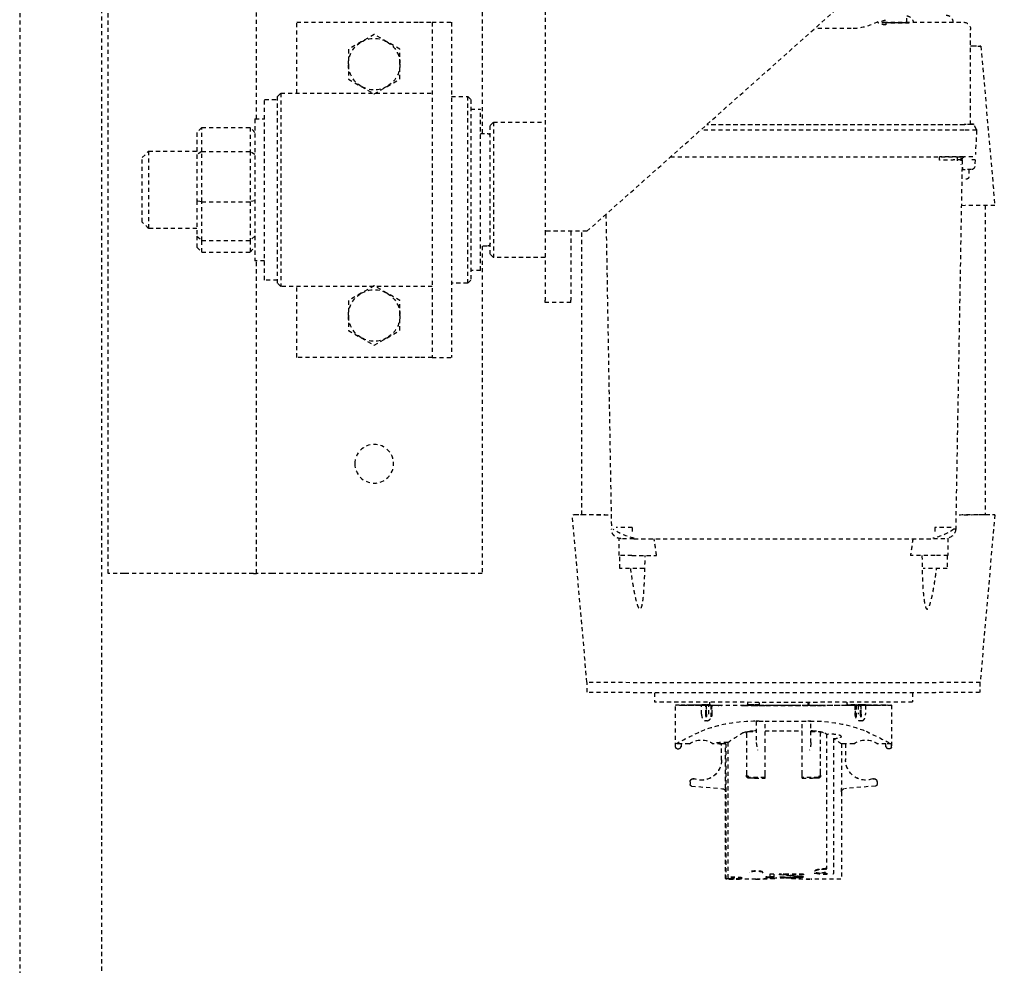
# Model space of a CAD drawing. Header units: centimetres. Extents: x 47725 to 65780, y 1892 to 12037.
# Tile 125 of 156: x 52028 to 52058, y 5715 to 5744. Entities that reach past the tile are written whole.
import ezdxf

# ---------------------------------------------------------------- set-up
doc = ezdxf.new("R2010")
doc.units = ezdxf.units.CM
doc.header["$LTSCALE"] = 0.02
doc.linetypes.add('DASHED2', pattern=[9.525, 6.35, -3.175])
doc.layers.add('CKDRZWI_', color=7, linetype='Continuous')

# ---------------------------------------------------------------- blocks, each defined once
blk = doc.blocks.new('A$7E8814B27261F1')
at = {"color": 7, "linetype": 'DASHED2', "ltscale": 10}
for p, q in [((366.58, 325.5), (636.73, 325.5)), ((636.73, 325.5), (711.34, 325.5)), ((636.73, 300), (367, 300)), ((711.34, 300), (636.73, 300)), ((554, 298), (353, 298)), ((554, 293), (554, 298)), ((554, 253), (554, 293)), ((425, 287.5), (423, 285.5)), ((445, 287.5), (425, 287.5)), ((447, 285.5), (445, 287.5)), ((423, 285.5), (447, 285.5)), ((423, 285.5), (423, 270.5)), ((447, 270.5), (447, 285.5)), ((415.65, 269), (417.25, 270.5)), ((415.65, 269), (415.65, 254)), ((423.11, 269), (415.65, 269)), ((417.25, 270.5), (424.06, 270.5)), ((423.11, 269), (424.06, 270.5)), ((423.11, 269), (423.11, 254)), ((438.69, 269), (423.11, 269)), ((424.06, 270.5), (438.43, 270.5)), ((438.43, 270.5), (449.39, 270.5)), ((438.69, 269), (438.43, 270.5)), ((438.69, 269), (438.69, 254)), ((450.71, 269), (438.69, 269)), ((449.39, 270.5), (452.75, 270.5)), ((449.39, 270.5), (450.71, 269)), ((450.71, 269), (450.71, 254)), ((454.35, 269), (450.71, 269)), ((452.75, 270.5), (454.35, 269)), ((454.35, 269), (454.35, 254)), ((415.65, 254), (423.11, 254)), ((417.25, 252.5), (415.65, 254)), ((423.11, 254), (438.69, 254)), ((424.06, 252.5), (423.11, 254)), ((438.43, 252.5), (438.69, 254)), ((438.69, 254), (450.71, 254)), ((449.39, 252.5), (450.71, 254)), ((450.71, 254), (454.35, 254)), ((454.35, 254), (452.75, 252.5)), ((413, 252), (314, 252)), ((413, 252.5), (457, 252.5)), ((413, 252.5), (413, 249.5)), ((457, 249.5), (457, 252.5)), ((554, 252), (457, 252)), ((554, 253), (554, 252)), ((554, 247), (554, 252)), ((463, 249.5), (407, 249.5)), ((407, 249.5), (407, 245.5)), ((463, 245.5), (463, 249.5)), ((406, 245.5), (405, 244.5)), ((405, 244.5), (465, 244.5)), ((405, 244.5), (405, 197.5)), ((464, 245.5), (406, 245.5)), ((465, 244.5), (464, 245.5)), ((465, 197.5), (465, 244.5)), ((554, 187), (554, 247)), ((405, 239.5), (383, 239.5)), ((383, 239.5), (383, 201.5)), ((487, 239.5), (465, 239.5)), ((487, 201.5), (487, 239.5)), ((389.07, 219.5), (391.38, 223.5)), ((391.38, 223.5), (396, 223.5)), ((396, 223.5), (400.62, 223.5)), ((400.62, 223.5), (402.93, 219.5)), ((467.07, 219.5), (469.38, 223.5)), ((469.38, 223.5), (474, 223.5)), ((474, 223.5), (478.62, 223.5)), ((478.62, 223.5), (480.93, 219.5)), ((386.76, 215.5), (389.07, 219.5)), ((402.93, 219.5), (405.24, 215.5)), ((464.76, 215.5), (467.07, 219.5)), ((480.93, 219.5), (483.24, 215.5)), ((389.07, 211.5), (386.76, 215.5)), ((405.24, 215.5), (402.93, 211.5)), ((467.07, 211.5), (464.76, 215.5)), ((483.24, 215.5), (480.93, 211.5)), ((391.38, 207.5), (389.07, 211.5)), ((402.93, 211.5), (400.62, 207.5)), ((469.38, 207.5), (467.07, 211.5)), ((480.93, 211.5), (478.62, 207.5)), ((396, 207.5), (391.38, 207.5)), ((400.62, 207.5), (396, 207.5)), ((474, 207.5), (469.38, 207.5)), ((478.62, 207.5), (474, 207.5)), ((383, 201.5), (383, 197.5)), ((487, 197.5), (487, 201.5)), ((383, 197.5), (397.36, 197.5)), ((383, 197.5), (383, 191.5)), ((397.36, 197.5), (472.64, 197.5)), ((472.64, 197.5), (487, 197.5)), ((487, 197.5), (487, 191.5)), ((383, 191.5), (397.36, 191.5)), ((397.36, 191.5), (472.64, 191.5)), ((406, 191.5), (406, 186.5)), ((464, 186.5), (464, 191.5)), ((472.64, 191.5), (487, 191.5)), ((464, 186.5), (406, 186.5)), ((406, 186.5), (407, 185.5)), ((463, 185.5), (464, 186.5)), ((554, 182), (554, 187)), ((407, 185.5), (463, 185.5)), ((410, 185.5), (410, 182.5)), ((460, 182.5), (460, 185.5)), ((314, 182), (417.5, 182)), ((460, 182.5), (410, 182.5)), ((417.5, 182.5), (417.5, 180.5)), ((452.5, 180.5), (452.5, 182.5)), ((452.5, 182), (554, 182)), ((415, 179.5), (414, 178.5)), ((414, 178.5), (456, 178.5)), ((414, 178.5), (414, 162.5)), ((455, 179.5), (415, 179.5)), ((456, 178.5), (455, 179.5)), ((456, 162.5), (456, 178.5)), ((231.83, 162.5), (447.83, 162.5)), ((447.83, 162.5), (469.28, 162.5)), ((470, 162.5), (469.28, 162.5)), ((470, 154.5), (470, 162.5)), ((447.86, 154.5), (469.28, 154.5)), ((470, 154.5), (469.28, 154.5)), ((587.81, 149.5), (535.81, 154.05)), ((535.81, 151.05), (447.86, 151.05)), ((447.87, 149.5), (366.87, 58.5)), ((590.91, 149.4), (587.82, 149.4)), ((442.63, 143.61), (540.3, 141.91)), ((548.45, 139.52), (543.12, 139.52)), ((552.45, 139.27), (548.46, 139.27)), ((539.79, 135.47), (541.26, 135.47)), ((543.26, 134.91), (543.26, 42.09)), ((548.46, 135.52), (548.46, 127.9)), ((591.05, 128.5), (593.91, 128.5)), ((424.78, 123.57), (424.78, 32.5)), ((594.89, 119.69), (594.89, 120.25)), ((594.89, 120.25), (594.92, 120.25)), ((594.89, 119.69), (594.93, 119.69)), ((607.91, 122), (594.91, 122)), ((594.92, 120.25), (594.92, 119.94)), ((606.89, 117.71), (606.89, 120.25)), ((606.89, 120.25), (606.91, 120.25)), ((606.91, 120.25), (606.91, 121.97)), ((607.92, 121.97), (606.91, 121.97)), ((606.91, 120.25), (607.82, 120.25)), ((607.82, 120.25), (607.82, 120.45)), ((607.82, 120.45), (607.92, 120.45)), ((608.42, 121.47), (608.42, 120.95)), ((617.95, 117.15), (617.95, 117.14)), ((617.96, 117.15), (617.95, 117.15)), ((618.72, 117.5), (618.7, 117.5)), ((618.72, 117.5), (619.5, 117.5)), ((619.99, 117.04), (620.84, 107.4)), ((416.53, 32.5), (416.53, 114.3)), ((594.81, 114.1), (594.81, 113.93)), ((594.81, 112.62), (594.81, 113.93)), ((594.88, 114.63), (594.88, 114.82)), ((594.88, 114.82), (594.88, 114.6)), ((594.88, 114.82), (594.89, 114.82)), ((594.92, 114.82), (594.89, 114.82)), ((594.89, 111.4), (594.89, 114.02)), ((594.92, 114.37), (594.92, 111.4)), ((594.99, 115.17), (594.93, 115.17)), ((594.94, 114.6), (594.94, 114.82)), ((594.94, 114.82), (594.94, 114.63)), ((594.94, 114.82), (595, 114.82)), ((594.94, 114.6), (595, 114.6)), ((595.02, 113.93), (595.02, 114.1)), ((595.02, 112.62), (595.02, 113.93)), ((597.72, 113.93), (595.02, 113.93)), ((414.78, 32.3), (414.78, 112.33)), ((414.78, 32.5), (414.78, 112.33)), ((594.44, 111.4), (594.01, 111.4)), ((594.96, 111.4), (594.44, 111.4)), ((594.81, 112.62), (594.81, 112.5)), ((594.81, 112.5), (594.81, 112.38)), ((594.81, 111.66), (594.81, 112.38)), ((594.81, 111.66), (594.85, 111.66)), ((594.89, 112.45), (594.89, 111.4)), ((594.93, 111.4), (594.93, 112.84)), ((594.99, 111.07), (594.99, 110.93)), ((594.99, 111.07), (599, 111.07)), ((594.99, 110.85), (594.99, 111.07)), ((594.99, 110.85), (598.64, 110.85)), ((595.02, 112.62), (595.02, 112.5)), ((597.72, 112.62), (595.02, 112.62)), ((595.02, 112.5), (595.02, 112.38)), ((595.02, 112.5), (598.59, 112.5)), ((595.02, 111.66), (595.02, 112.38)), ((597.72, 112.38), (595.02, 112.38)), ((597.72, 111.66), (595.02, 111.66)), ((595.03, 107.75), (595.03, 110.64)), ((597.73, 110.64), (595.03, 110.64)), ((606.89, 107.75), (606.89, 110.29)), ((595, 108.79), (595, 108.57)), ((595, 107.77), (595.03, 107.77)), ((606.89, 107.75), (606.91, 107.75)), ((606.91, 106.48), (606.91, 107.75)), ((611.92, 107.75), (606.91, 107.75)), ((606.46, 105.77), (648.24, 105.77)), ((606.87, 106.42), (648.68, 106.42)), ((620.73, 106.48), (606.91, 106.48)), ((648.72, 106.5), (621.83, 106.5)), ((648.26, 105.77), (648.24, 105.77)), ((648.68, 106.42), (648.68, 105.5)), ((648.91, 97.02), (648.91, 106.33)), ((595.03, 101.5), (595.03, 101.5)), ((595.03, 101.5), (595.04, 101.5)), ((594.44, 99.62), (594.03, 99.62)), ((595.03, 99.62), (594.44, 99.62)), ((594.79, 99.62), (594.79, 96)), ((594.8, 96), (594.8, 99.62)), ((594.81, 98.5), (594.81, 98.5)), ((594.81, 98.5), (595.01, 98.5)), ((595.01, 98.5), (595.01, 98.5)), ((595.01, 98.5), (595.03, 98.5)), ((595.03, 100.7), (595.03, 76.3)), ((595.04, 76.3), (595.04, 100.7)), ((603.03, 99.3), (603.03, 97)), ((603.73, 100), (615.96, 100)), ((615.96, 100), (616.65, 100)), ((616.65, 100), (616.84, 100)), ((617.35, 94.25), (617.35, 99.3)), ((617.54, 98.85), (617.54, 99.3)), ((595.01, 96), (594.03, 96)), ((594.78, 96), (594.78, 96.07)), ((594.78, 96), (594.78, 96.07)), ((594.81, 97.7), (594.81, 96)), ((594.82, 96), (594.82, 97.7)), ((595.01, 97.7), (595.01, 92.5)), ((595.02, 95.73), (595.02, 97.7)), ((595.02, 95.62), (595.02, 95.73)), ((595.03, 95.73), (595.02, 95.73)), ((595.02, 95.5), (595.02, 95.62)), ((595.02, 95.62), (595.03, 95.62)), ((595.02, 81.5), (595.02, 95.5)), ((595.03, 95.5), (595.02, 95.5)), ((595.04, 96.07), (595.04, 80.93)), ((595.05, 96.07), (595.05, 80.93)), ((599.82, 96.07), (599.82, 96.6)), ((599.82, 96.07), (599.82, 94.25)), ((599.94, 97), (606.53, 97)), ((602.88, 97), (602.88, 97.47)), ((606.53, 97), (608.88, 96.6)), ((617.51, 97.47), (617.51, 94.25)), ((595.01, 92.5), (595.01, 92.5)), ((595.01, 84.5), (595.01, 92.5)), ((608.88, 94.25), (599.82, 94.25)), ((599.82, 94.25), (599.82, 82.75)), ((602.88, 94.25), (602.88, 82.75)), ((616.29, 94.25), (608.88, 94.25)), ((617.35, 94.25), (616.29, 94.25)), ((617.51, 94.25), (617.35, 94.25)), ((647.36, 92.75), (648.33, 92.75)), ((647.36, 91.5), (647.36, 92.75)), ((648.17, 91.5), (648.17, 92.75)), ((648.19, 94), (648.35, 94)), ((648.47, 92.75), (648.33, 92.75)), ((648.47, 91.5), (648.47, 92.75)), ((647.36, 91.5), (648.47, 91.5)), ((647.36, 82.33), (647.36, 89.83)), ((647.36, 89.83), (647.51, 89.83)), ((648.27, 88.58), (648.27, 89.63)), ((648.35, 89.42), (648.27, 89.42)), ((648.58, 86), (648.58, 91)), ((647.51, 88.17), (647.36, 88.17)), ((647.51, 82.33), (647.51, 88.17)), ((648.42, 88.58), (648.27, 88.58)), ((648.45, 87.75), (648.35, 87.75)), ((648.38, 85.67), (648.38, 86.5)), ((648.47, 86.29), (648.38, 86.29)), ((648.5, 86.2), (648.39, 86.2)), ((648.47, 85.46), (648.47, 86.29)), ((595.01, 84.5), (595.01, 79.3)), ((595.01, 84.5), (595.01, 84.5)), ((608.88, 82.75), (599.82, 82.75)), ((599.82, 82.75), (599.82, 80.93)), ((616.29, 82.75), (608.88, 82.75)), ((617.35, 82.75), (616.29, 82.75)), ((617.51, 82.75), (617.35, 82.75)), ((617.35, 77.7), (617.35, 82.75)), ((617.51, 82.75), (617.51, 79.53)), ((648.14, 84), (647.97, 84)), ((648.23, 83.58), (648.01, 83.58)), ((648.42, 83.38), (648.12, 83.38)), ((648.35, 82.54), (648.14, 82.54)), ((648.23, 83.58), (648.27, 83.58)), ((648.45, 84.21), (648.34, 84.21)), ((648.47, 85.46), (648.38, 85.46)), ((594.03, 81), (595.01, 81)), ((594.49, 80.6), (594.03, 80.6)), ((595.01, 80.6), (594.49, 80.6)), ((595.02, 81.5), (595.02, 81.38)), ((595.03, 81.5), (595.02, 81.5)), ((595.02, 81.38), (595.02, 81.27)), ((595.02, 81.38), (595.03, 81.38)), ((595.02, 79.3), (595.02, 81.27)), ((595.03, 81.27), (595.02, 81.27)), ((599.82, 80.4), (599.82, 80.93)), ((606.53, 80), (599.94, 80)), ((602.88, 79.53), (602.88, 80)), ((603.03, 80), (603.03, 77.7)), ((647.36, 82.33), (647.51, 82.33)), ((648.23, 82.33), (648.27, 82.33)), ((648.91, 70.69), (648.91, 79.94)), ((384.98, 67.5), (384.98, 78.85)), ((595.01, 78.5), (595.01, 78.5)), ((595.01, 78.5), (595.03, 78.5)), ((615.96, 77), (603.73, 77)), ((616.65, 77), (615.96, 77)), ((617.54, 77.7), (617.54, 78.19)), ((595.03, 75.5), (595.03, 75.5)), ((595.03, 75.5), (595.04, 75.5)), ((603.87, 75.17), (645.62, 75.17)), ((605.27, 73.03), (647.07, 73.03)), ((606.91, 69.25), (606.91, 70.52)), ((606.91, 70.52), (620.73, 70.52)), ((621.83, 70.5), (648.72, 70.5)), ((594.49, 68.8), (594.02, 68.8)), ((594.49, 68.8), (594.99, 68.8)), ((594.8, 66.36), (594.8, 68.8)), ((594.83, 68.43), (594.83, 68.21)), ((594.89, 68.65), (594.89, 64.55)), ((594.89, 62.98), (594.89, 68.65)), ((594.92, 68.51), (594.92, 62.63)), ((594.93, 64.16), (594.93, 68.51)), ((595, 68.21), (595, 69.4)), ((595.03, 69.4), (595, 69.4)), ((595.03, 66.36), (595.03, 69.25)), ((606.89, 66.71), (606.89, 69.25)), ((606.89, 69.25), (606.91, 69.25)), ((606.91, 69.25), (611.92, 69.25)), ((619.99, 59.96), (620.84, 69.6)), ((594.84, 66.36), (594.8, 66.36)), ((594.81, 64.62), (594.81, 65.34)), ((594.85, 65.34), (594.81, 65.34)), ((594.81, 64.5), (594.81, 64.62)), ((594.81, 64.38), (594.81, 64.5)), ((594.81, 63.07), (594.81, 64.38)), ((594.84, 66.15), (594.84, 65.93)), ((594.84, 65.93), (594.84, 66.07)), ((594.84, 65.93), (594.84, 65.93)), ((594.99, 66.15), (594.99, 65.93)), ((597.94, 66.15), (594.99, 66.15)), ((594.99, 65.93), (594.99, 66.07)), ((594.99, 65.93), (599, 65.93)), ((595.02, 64.62), (595.02, 65.34)), ((595.02, 65.34), (597.72, 65.34)), ((595.02, 64.5), (595.02, 64.62)), ((597.72, 64.62), (595.02, 64.62)), ((595.02, 64.38), (595.02, 64.5)), ((595.02, 64.5), (598.59, 64.5)), ((595.02, 63.07), (595.02, 64.38)), ((597.72, 64.38), (595.02, 64.38)), ((595.03, 66.36), (597.73, 66.36)), ((594.81, 63.07), (594.81, 62.9)), ((594.88, 62.4), (594.88, 62.18)), ((594.88, 62.18), (594.88, 62.37)), ((594.88, 62.18), (594.89, 62.18)), ((594.89, 62.18), (594.92, 62.18)), ((594.93, 61.83), (594.99, 61.83)), ((594.94, 62.18), (594.94, 62.4)), ((595, 62.4), (594.94, 62.4)), ((594.94, 62.37), (594.94, 62.18)), ((594.94, 62.18), (595, 62.18)), ((595.02, 62.9), (595.02, 63.07)), ((595.02, 63.07), (597.72, 63.07)), ((606.89, 56.75), (606.89, 59.29)), ((617.95, 59.85), (617.95, 59.86)), ((617.95, 59.85), (617.96, 59.85)), ((618.7, 59.5), (618.72, 59.5)), ((618.72, 59.5), (619.5, 59.5)), ((383.02, 57.5), (383.02, 32.5)), ((383.21, 56.72), (383.8, 56.72)), ((594.89, 56.75), (594.89, 57.31)), ((594.89, 57.31), (594.93, 57.31)), ((594.92, 56.75), (594.89, 56.75)), ((594.91, 55), (607.91, 55)), ((594.92, 57.06), (594.92, 56.75)), ((606.89, 56.75), (606.91, 56.75)), ((606.91, 55.03), (606.91, 56.75)), ((607.82, 56.75), (606.91, 56.75)), ((607.92, 55.03), (606.91, 55.03)), ((607.82, 56.75), (607.82, 56.55)), ((607.82, 56.55), (607.92, 56.55)), ((608.42, 55.53), (608.42, 56.05)), ((383.02, 50.28), (380.98, 50.28)), ((548.46, 41.48), (548.46, 49.11)), ((382.91, 48.31), (383.02, 48.31)), ((591.05, 48.5), (593.91, 48.5)), ((425.75, 40.09), (424.77, 40.09)), ((539.79, 41.53), (541.26, 41.53)), ((543.08, 37.48), (548.45, 37.48)), ((548.46, 37.73), (552.45, 37.73)), ((382.81, 36), (383.02, 36)), ((425.97, 34.54), (424.2, 34.51)), ((425.73, 33.09), (540.3, 35.09)), ((424.78, 33.5), (427.18, 33.5)), ((424.78, 32.75), (424.95, 32.75)), ((428.04, 33), (428.68, 33)), ((428.69, 30.18), (428.69, 32.13)), ((428.69, 31), (430.98, 31)), ((385.02, 30.5), (385.21, 30.5)), ((405.86, 30.5), (385.21, 30.5)), ((414.78, 30.5), (405.86, 30.5)), ((414.52, 30.16), (414.77, 30.16)), ((414.52, 29.6), (414.77, 29.6)), ((416.27, 28.59), (414.52, 29.6)), ((416.27, 28.59), (416.52, 28.59)), ((416.52, 28.59), (424.01, 28.98)), ((425.64, 29.07), (427.75, 29.18)), ((535.81, 22.95), (587.81, 27.5)), ((587.82, 27.6), (590.91, 27.6)), ((390.41, 27.27), (439.81, 22.95)), ((439.87, 25.95), (535.81, 25.95))]:
    blk.add_line(p, q, dxfattribs=at)
blk.add_circle((520, 215.5), 6, dxfattribs=at)
for centre, radius, start, end in [((396, 215.5), 8, 90, 150), ((396, 215.5), 8, 30, 90), ((474, 215.5), 8, 90, 150), ((474, 215.5), 8, 30, 90), ((396, 215.5), 8, 150, 210), ((396, 215.5), 8, 330, 30), ((474, 215.5), 8, 150, 210), ((474, 215.5), 8, 330, 30), ((396, 215.5), 8, 210, 270), ((396, 215.5), 8, 270, 330), ((474, 215.5), 8, 210, 270), ((474, 215.5), 8, 270, 330), ((418.5, 180.5), 1, 180, 270), ((451.5, 180.5), 1, 270, 0), ((527.43, 132.06), 15.87, 10.1602, 35.9465), ((383.37, 137.51), 156.43, 359.2526, 1.0837), ((202.61, 135.91), 340.65, 359.8318, 0.5045), ((76.01, -3173.26), 3334.79, 81.8553, 81.94568), ((896.08, -28.04), 325.77, 152.5814, 154.1313), ((607.92, 121.47), 0.5, 359.9911, 89.9907), ((607.92, 120.95), 0.5, 270, 0), ((612.16, 114), 6.44, 144.8218, 215.1782), ((611.9, 114), 6.25, 270, 20.1712), ((611.9, 114), 6.25, 270, 20.1712), ((611.91, 114), 6.25, 270, 20.1712), ((611.92, 114), 6.25, 270, 20.1712), ((618.7, 116.5), 1, 150.0001, 200.1712), ((618.71, 116.5), 1, 139.4778, 200.1712), ((618.72, 116.5), 1, 139.4778, 200.1712), ((618.72, 116.5), 1, 150.0001, 200.1712), ((618.7, 116.5), 1, 89.9619, 149.9543), ((618.72, 116.5), 0.998, 90.0341, 150.0503), ((619.5, 117), 0.5, 69.5369, 90), ((619.5, 117), 0.5, 5, 90), ((645.01, 97.55), 45.2, 158.5222, 181.0926), ((621.83, 107.49), 1, 184.9941, 269.9954), ((1514.33, -492.98), 1087.54, 146.59455, 146.87887), ((605.77, 107.1), 1.3, 328.4612, 331.3703), ((620.56, 200.83), 94.35, 270.101, 270.7745), ((746.22, 35.66), 120.52, 144.0021, 144.0423), ((648.68, 106.22), 0.203, 3.2931, 90.1351), ((611.7, 97.97), 8.83, 158.1327, 183.2733), ((603.73, 99.3), 0.7, 90, 180), ((616.65, 99.3), 0.7, 0, 90), ((616.84, 99.3), 0.7, 0, 90), ((596.89, 98.54), 20.65, 357.0293, 0.8983), ((601.11, 96.6), 1.29, 176.0815, 180.0165), ((826.85, 87.85), 178.24, 177.0425, 178.9995), ((820.36, 88.16), 171.68, 176.9869, 179.0517), ((542.76, 81.58), 106.15, 6.0394, 6.7183), ((542.88, 83.02), 106.03, 5.2638, 5.9425), ((469.35, 67.41), 179.56, 5.3003, 7.1727), ((638.23, 85.81), 10.74, 19.6422, 20.8266), ((505.14, 76.64), 143.77, 4.765, 5.0983), ((648.39, 90.98), 0.185, 269.349, 4.729), ((648.5, 91), 0.2, 292.3069, 359.0633), ((468.7, 67.41), 179.91, 6.624, 6.7547), ((464.19, 65.43), 184.73, 5.4454, 7.0705), ((583.99, 79.42), 64.93, 7.7463, 8.1175), ((327.55, 68.77), 321.37, 3.3481, 3.4597), ((648.39, 86.02), 0.185, 355.2067, 90.7153), ((78.13, 64.81), 570.78, 2.3029, 2.3866), ((648.5, 86), 0.2, 0.9359, 67.6933), ((826.85, 89.15), 178.23, 181.0004, 182.9575), ((820.53, 88.85), 171.85, 180.9493, 183.012), ((504.56, 95.32), 144.06, 355.07, 355.2445), ((583.68, 72.49), 65.24, 8.8593, 9.2298), ((611.34, 76.35), 37.59, 11.0927, 11.7406), ((637.89, 78.28), 11.1, 21.4128, 22.5724), ((583.99, 92.75), 64.93, 351.8825, 352.2537), ((638.23, 86.15), 10.74, 339.1733, 340.3577), ((327.55, 103.39), 321.37, 356.5403, 356.6519), ((505.14, 95.32), 143.77, 354.9017, 355.235), ((78.13, 107.14), 570.78, 357.6134, 357.6971), ((601.11, 80.4), 1.29, 179.9835, 183.9185), ((646.48, 79.71), 46.66, 179.2656, 201.1195), ((611.7, 79.03), 8.83, 176.7267, 201.8673), ((605.85, 91.05), 11.07, 273.5174, 285.8478), ((596.89, 78.46), 20.65, 359.2011, 2.9704), ((603.73, 77.7), 0.7, 180, 270), ((616.65, 77.7), 0.7, 270, 0), ((616.84, 77.7), 0.7, 270, 0), ((1104.63, 402.35), 598.18, 213.09426, 213.15873), ((624, 74.7), 20.14, 178.6529, 180.0014), ((645.62, 75.81), 0.637, 269.9665, 274.6966), ((525.3, 19.16), 96.42, 32.1856, 33.9693), ((620.57, -22.75), 93.27, 89.2217, 89.9029), ((621.83, 69.51), 1, 90.004, 175.0047), ((647.07, 73.25), 0.22, 270.0046, 275.5235), ((368.02, 67.5), 16.96, 330.7699, 359.996), ((611.9, 63), 6.25, 339.8288, 90), ((611.9, 63), 6.25, 339.8288, 90), ((611.91, 63), 6.25, 339.8288, 90), ((611.92, 63), 6.25, 339.8288, 90), ((612.16, 63), 6.44, 144.8218, 215.1782), ((932.93, 223.53), 366.99, 205.9558, 207.3316), ((618.7, 60.5), 1, 159.8288, 209.9999), ((618.71, 60.5), 1, 159.8288, 220.5222), ((618.72, 60.5), 1, 159.8288, 209.9999), ((618.72, 60.5), 1, 159.8288, 220.5222), ((618.7, 60.5), 1, 210.05, 270.0338), ((618.72, 60.5), 0.999, 209.9539, 269.9617), ((619.5, 60), 0.5, 270, 355), ((619.5, 60), 0.5, 270, 290.4631), ((607.92, 56.05), 0.5, 0, 90), ((607.92, 55.53), 0.5, 270.0093, 0.0089), ((76.01, 3350.26), 3334.79, 278.05431, 278.1447), ((-256.77, 38.09), 681.55, 359.54016, 0.16806), ((389.94, 39.47), 149.86, 358.8761, 0.7876), ((527.43, 44.94), 15.87, 324.0555, 349.8388), ((540.14, 38.09), 3, 272.9782, 360), ((369.04, 39.09), 171.3, 358.6612, 358.8486), ((385.02, 32.5), 2, 180, 270), ((425.7, 32.09), 1, 91, 156.943), ((1315.76, 31.99), 887.06, 179.93611, 179.99137), ((427.69, 30.18), 1, 272.9999, 0)]:
    blk.add_arc(centre, radius, start, end, dxfattribs=at)
for centre, major_axis, ratio, start_param, end_param in [((447.83, 149.5), (0, -13), 0.002945, 1.570796, 3.141593), ((535.81, 88.5), (0, -65.55), 0.002935, 2.551097, 3.445304), ((535.81, 88.5), (0, -62.55), 0.002935, 2.62761, 3.141593), ((587.81, 88.5), (0, -61), 0.002935, 1.570796, 3.141336), ((590.91, 88.5), (0, -60.9), 0.002935, 1.570796, 3.141593), ((548.45, 135.52), (0, 4), 0.002935, 4.712389, 6.283185), ((552.45, 135.52), (0, 3.75), 0.002935, 3.141593, 6.283185), ((593.91, 88.5), (0, 40), 0.002935, 3.141593, 6.283185), ((594.91, 42), (0, -80), 0.002935, 2.693405, 3.589781), ((594.91, 42), (0, 78), 0.002935, 0.089864, 0.448188), ((594.91, 42), (0, 78), 0.002935, 5.834997, 6.244714), ((607.91, 42), (0, -80), 0.002935, 3.11659, 3.141593), ((594.91, 42), (0, 73.3), 0.002935, 0.138053, 0.34709), ((594.91, 42), (0, 73.3), 0.002935, 0.114734, 0.134903), ((594.89, 114.02), (0, -0.8), 0.002935, 1.570796, 3.256327), ((594.93, 114.37), (0, -0.8), 0.002935, 3.082247, 4.712389), ((594.91, 42), (0, 73.3), 0.002935, 6.148283, 6.22384), ((594.93, 112.84), (0, -0.5), 0.002935, 3.073935, 4.712389), ((594.91, 42), (0, 71.5), 0.002935, 5.882509, 6.215528), ((594.91, 42), (0, 73.3), 0.002935, 5.936095, 6.145132), ((594.84, 96.07), (0, 18), 0.002935, 0.448188, 0.523599), ((594.91, 42), (0, 71.5), 0.002935, 0.124263, 0.242963), ((594.89, 112.45), (0, -0.5), 0.002935, 1.570796, 3.265856), ((594.91, 42), (0, 73.3), 0.002935, 5.883677, 5.933101), ((594.99, 96.07), (0, 18), 0.002935, 5.759587, 5.834997), ((594.99, 96.07), (0, -20), 0.002935, 1.570796, 2.386989), ((597.72, 111.46), (2, -0.01), 0.577345, 1.124172, 1.575199), ((597.72, 113.54), (2, 0.01), 0.577345, 4.707987, 5.159013), ((599.69, 96.07), (0, 20), 0.002935, 5.658305, 5.700821), ((595, 108.79), (0, 0.8), 0.002935, 4.712389, 5.883677), ((595, 108.57), (0, 0.8), 0.002935, 2.740916, 4.712389), ((594.99, 96.07), (0, -18), 0.002935, 1.570796, 2.276568), ((595.03, 100.7), (0, 0.8), 0.002935, 0, 1.570796), ((595.03, 100.7), (0, 0.8), 0.002935, 4.712389, 6.283185), ((594.84, 96.07), (0, -18), 0.002935, 4.514006, 4.712389), ((594.84, 96.07), (0, 20), 0.002935, 1.392477, 1.570796), ((594.81, 97.7), (0, -0.8), 0.002935, 1.570796, 3.141591), ((594.81, 97.7), (0, -0.8), 0.002935, 3.141591, 4.712389), ((595.01, 97.7), (0, 0.8), 0.002935, 4.712389, 6.283185), ((595.01, 97.7), (0, 0.8), 0.002935, 0.000002, 1.570796), ((646.69, 94.8), (0, -0.2), 0.986498, 1.570796, 2.767434), ((648.5, 91), (-0.2, 0.003), 0.292087, 3.141166, 3.197515), ((587.81, 88.5), (0, 61), 0.002935, 3.141849, 4.712389), ((590.91, 88.5), (0, 60.9), 0.002935, 3.141593, 4.712389), ((648.5, 86), (-0.2, -0.003), 0.292102, 3.085671, 3.141589), ((594.99, 80.93), (0, -20), 0.002935, 0.754604, 1.570796), ((594.99, 80.93), (0, 18), 0.002935, 4.006617, 4.712389), ((595.01, 79.3), (0, 0.8), 0.002935, 1.570796, 3.141594), ((595.01, 79.3), (0, 0.8), 0.002935, 3.141591, 4.712389), ((595.03, 76.3), (0, 0.8), 0.002935, 1.570796, 3.141594), ((595.03, 76.3), (0, 0.8), 0.002935, 3.141593, 4.712389), ((621.83, 172.5), (0, 102), 0.002935, 3.131725, 3.156371), ((594.84, 80.93), (0, -20), 0.002935, 5.363787, 5.528582), ((594.91, 135), (0, -71.5), 0.002935, 5.882509, 6.158922), ((594.83, 68.43), (0, -0.8), 0.002935, 4.226433, 4.712389), ((594.83, 68.21), (0, -0.8), 0.002935, 4.712389, 5.883677), ((594.91, 135), (0, -73.3), 0.002935, 5.883677, 5.933101), ((594.9, 68.65), (0, -2.8), 0.002935, 4.657195, 4.712389), ((594.9, 68.65), (0, -2), 0.002935, 4.635079, 4.712389), ((594.92, 68.51), (0, -2), 0.002935, 1.570796, 1.715896), ((594.92, 68.51), (0, -2.8), 0.002935, 1.570796, 1.67426), ((594.91, 135), (0, -71.5), 0.002935, 0.067657, 0.338146), ((594.98, 68.49), (0, 1), 0.002935, 3.479739, 5.025142), ((594.99, 74.7), (0, 5.9), 0.002935, 3.141593, 3.597946), ((594.91, 135), (0, -73.3), 0.002935, 0.350084, 0.399508), ((595, 68.21), (0, -0.8), 0.002935, 0.399508, 1.570796), ((594.84, 80.93), (0, -18), 0.002935, 5.759587, 5.834997), ((594.91, 135), (0, -78), 0.002935, 5.834997, 6.193321), ((594.91, 135), (0, -73.3), 0.002935, 5.936095, 6.145132), ((594.89, 64.55), (0, 0.5), 0.002935, 3.017329, 4.712389), ((594.91, 135), (0, -78), 0.002935, 0.038471, 0.448188), ((594.93, 64.16), (0, 0.5), 0.002935, 1.570796, 3.20925), ((594.91, 135), (0, -73.3), 0.002935, 0.138053, 0.34709), ((594.99, 80.93), (0, -18), 0.002935, 0.448188, 0.523599), ((597.72, 63.46), (2, -0.01), 0.577345, 1.124172, 1.575199), ((597.72, 65.54), (2, 0.01), 0.577345, 4.707987, 5.159013), ((599.69, 80.93), (0, -20), 0.002935, 0.582364, 0.62488), ((594.91, 135), (0, 80), 0.002935, 2.693405, 3.589781), ((594.91, 135), (0, -73.3), 0.002935, 6.148283, 6.168451), ((594.89, 62.98), (0, 0.8), 0.002935, 3.026858, 4.712389), ((594.93, 62.63), (0, 0.8), 0.002935, 1.570796, 3.200938), ((594.91, 135), (0, -73.3), 0.002935, 0.059345, 0.134903), ((383.17, 67.5), (0, 18), 0.002935, 2.159827, 4.070238), ((607.91, 135), (0, 80), 0.002935, 3.141593, 3.166595), ((552.45, 41.48), (0, -3.75), 0.002935, 0, 3.141593), ((543.18, 35), (0, -10.85), 0.002935, 4.012474, 4.423392), ((548.45, 41.48), (0, -4), 0.002935, 0, 1.570796), ((535.81, 88.5), (0, 65.55), 0.002935, 2.837881, 3.732056), ((535.81, 88.5), (0, 62.55), 0.002935, 3.141593, 3.655545), ((414.77, 32.5), (0, -2.9), 0.002935, 0, 1.570796), ((414.77, 32.3), (0, -2.14), 0.002935, 0, 1.570796), ((416.52, 32.5), (0, -3.91), 0.002935, 0, 1.570796), ((424.77, 32.5), (0, 2.72), 0.002935, 3.141593, 4.712389), ((425.68, 35), (0, -2.25), 0.002935, 5.442117, 5.753919), ((428.68, 35), (0, -2.1), 0.002935, 5.973341, 6.283185), ((439.81, 88.5), (0, 65.55), 0.002935, 3.141336, 3.712361), ((390.41, 88.5), (0, 61.23), 0.002935, 2.815456, 3.467729), ((414.52, 32.5), (0, 2.9), 0.002935, 2.331809, 3.141593), ((414.52, 32.3), (0, 2.14), 0.002935, 2.570411, 3.141593)]:
    blk.add_ellipse(centre, major_axis=major_axis, ratio=ratio, start_param=start_param, end_param=end_param, dxfattribs=at)
for points, weights in [([(543.24, 138.91), (543.24, 140.64), (542.03, 141.88), (540.3, 141.91)], [1.16736616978, 0.944209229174, 0.944211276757, 1.16737231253]), ([(648.86, 97.04), (648.89, 97.08), (648.91, 97.13), (648.91, 97.18)], [1.04244449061, 0.987803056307, 0.985919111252, 1.03679265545]), ([(648.86, 79.96), (648.89, 79.92), (648.91, 79.87), (648.91, 79.82)], [1.04244660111, 0.987803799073, 0.985918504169, 1.0367907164])]:
    blk.add_rational_spline(points, weights, degree=3, dxfattribs=at)
for points, knots in [([(552.45, 136.03), (552.66, 136), (554.2, 135.79), (557.16, 135.34), (560.61, 134.72), (563.07, 134.13), (564.24, 133.73), (564.78, 133.45), (564.99, 133.27), (565.07, 133.14), (565.12, 132.9), (564.48, 132.49), (563.54, 132.31), (562.4, 132.11), (561.06, 131.95), (559.26, 131.8), (556.52, 131.64), (552.88, 131.5), (550.01, 131.47), (548.46, 131.45)], [0.1164224, 0.1164224, 0.1164224, 0.1164224, 0.1349744, 0.2502166, 0.3752995, 0.4378256, 0.469073, 0.4846887, 0.4925198, 0.4966186, 0.5003701, 0.5218265, 0.5621282, 0.5906125, 0.6246781, 0.6818998, 0.7497834, 0.8650196, 1, 1, 1, 1]), ([(597.72, 113.93), (597.81, 113.93), (597.99, 113.93), (598.26, 113.9), (598.51, 113.85), (598.75, 113.79), (598.97, 113.71), (599.16, 113.62), (599.33, 113.51), (599.47, 113.38), (599.58, 113.25), (599.66, 113.1), (599.71, 112.94), (599.72, 112.83), (599.72, 112.78)], [0, 0, 0, 0, 0.080299, 0.160892, 0.241432, 0.321708, 0.402073, 0.483384, 0.5664, 0.650567, 0.73553, 0.821698, 0.909645, 1, 1, 1, 1]), ([(599.72, 112.29), (599.72, 112.26), (599.72, 112.19), (599.71, 112.08), (599.68, 111.97), (599.64, 111.87), (599.57, 111.7), (599.45, 111.49), (599.23, 111.24), (598.94, 111.01), (598.65, 110.84), (598.39, 110.74), (598.17, 110.69), (597.96, 110.65), (597.81, 110.65), (597.73, 110.64)], [0, 0, 0, 0, 0.050023, 0.09988, 0.14974, 0.199772, 0.250143, 0.37683, 0.500075, 0.624995, 0.749862, 0.813296, 0.874922, 0.937809, 1, 1, 1, 1]), ([(606.46, 105.77), (606.46, 105.84), (606.46, 105.96), (606.46, 106.14), (606.46, 106.32), (606.47, 106.57), (606.47, 106.86), (606.49, 107.32), (606.51, 107.86), (606.54, 108.43), (606.58, 108.91), (606.63, 109.28), (606.67, 109.53), (606.71, 109.66), (606.74, 109.65), (606.78, 109.51), (606.81, 109.25), (606.83, 108.86), (606.85, 108.37), (606.86, 107.89), (606.86, 107.46), (606.87, 107.13), (606.87, 106.78), (606.87, 106.54), (606.87, 106.42)], [0, 0, 0, 0, 0.015651, 0.031274, 0.046901, 0.062563, 0.09382, 0.125107, 0.18759, 0.250074, 0.312557, 0.375041, 0.437525, 0.500008, 0.562492, 0.624975, 0.687459, 0.749942, 0.812425, 0.874909, 0.906174, 0.937453, 0.968721, 1, 1, 1, 1]), ([(648.52, 101.35), (648.51, 101.35), (648.49, 101.37), (648.46, 101.48), (648.42, 101.69), (648.39, 101.98), (648.35, 102.34), (648.32, 102.77), (648.29, 103.22), (648.27, 103.67), (648.26, 104.1), (648.25, 104.5), (648.24, 104.87), (648.24, 105.2), (648.24, 105.4), (648.24, 105.5)], [0.49972, 0.49972, 0.49972, 0.49972, 0.5382142, 0.5852752, 0.6322933, 0.6793824, 0.7266415, 0.7730486, 0.8166173, 0.8562278, 0.8919375, 0.9239515, 0.9524829, 0.9777522, 1, 1, 1, 1]), ([(648.26, 105.77), (648.27, 105.77), (648.29, 105.77), (648.32, 105.76), (648.35, 105.75), (648.38, 105.72), (648.41, 105.68), (648.43, 105.63), (648.44, 105.58), (648.44, 105.56), (648.44, 105.55)], [0, 0, 0, 0, 0.077819, 0.160912, 0.250672, 0.364355, 0.500619, 0.750049, 0.895526, 1, 1, 1, 1]), ([(648.88, 105.5), (648.88, 105.4), (648.88, 105.2), (648.88, 104.88), (648.88, 104.52), (648.88, 104.13), (648.87, 103.7), (648.87, 103.25), (648.86, 102.79), (648.85, 102.35), (648.83, 101.94), (648.81, 101.61), (648.79, 101.36), (648.76, 101.2), (648.73, 101.14), (648.7, 101.17), (648.66, 101.29), (648.62, 101.51), (648.59, 101.81), (648.55, 102.19), (648.52, 102.64), (648.49, 103.11), (648.47, 103.58), (648.46, 104.03), (648.45, 104.45), (648.44, 104.84), (648.44, 105.18), (648.44, 105.4), (648.44, 105.5)], [0, 0, 0, 0, 0.021142, 0.044766, 0.071225, 0.100844, 0.13394, 0.170836, 0.211756, 0.256205, 0.30257, 0.349502, 0.396623, 0.443801, 0.49106, 0.538246, 0.585336, 0.632379, 0.679485, 0.726752, 0.773158, 0.816715, 0.85631, 0.892002, 0.923998, 0.952512, 0.977766, 1, 1, 1, 1]), ([(648.68, 105.5), (648.68, 105.41), (648.68, 105.21), (648.68, 104.9), (648.68, 104.56), (648.68, 104.19), (648.67, 103.78), (648.67, 103.36), (648.66, 102.92), (648.65, 102.49), (648.63, 102.11), (648.62, 101.88), (648.61, 101.77), (648.61, 101.75)], [0, 0, 0, 0, 0.0211535, 0.0447913, 0.0712654, 0.1008996, 0.134011, 0.1709219, 0.2118535, 0.2563086, 0.3026678, 0.349585, 0.3586014, 0.3586014, 0.3586014, 0.3586014]), ([(616.47, 100), (616.49, 100), (616.53, 100), (616.58, 99.98), (616.64, 99.96), (616.7, 99.92), (616.75, 99.87), (616.8, 99.82), (616.84, 99.75), (616.88, 99.67), (616.91, 99.59), (616.94, 99.5), (616.95, 99.4), (616.96, 99.33), (616.96, 99.3)], [0, 0, 0, 0, 0.075055, 0.151653, 0.229775, 0.309404, 0.390525, 0.473128, 0.557207, 0.642763, 0.729804, 0.818344, 0.908402, 1, 1, 1, 1]), ([(646.69, 95), (646.69, 95), (646.69, 95), (646.68, 95), (646.66, 95.01), (646.65, 95.01), (646.64, 95.03), (646.62, 95.05), (646.6, 95.07), (646.58, 95.11), (646.56, 95.16), (646.54, 95.22), (646.51, 95.3), (646.48, 95.41), (646.46, 95.54), (646.43, 95.71), (646.4, 95.93), (646.37, 96.19), (646.35, 96.51), (646.34, 96.86), (646.35, 97.22), (646.36, 97.57), (646.38, 97.88), (646.41, 98.14), (646.44, 98.35), (646.47, 98.51), (646.5, 98.64), (646.52, 98.74), (646.55, 98.81), (646.57, 98.87), (646.59, 98.91), (646.61, 98.95), (646.63, 98.97), (646.65, 98.98), (646.66, 98.99), (646.68, 99), (646.69, 99), (646.69, 99), (646.69, 99)], [0, 0, 0, 0, 0.004014, 0.0146, 0.026332, 0.039339, 0.05376, 0.069735, 0.087389, 0.106844, 0.128308, 0.152062, 0.178429, 0.207808, 0.240662, 0.277575, 0.319359, 0.366962, 0.421284, 0.478154, 0.534789, 0.591761, 0.645979, 0.693416, 0.735076, 0.771891, 0.804671, 0.833985, 0.860292, 0.883993, 0.905422, 0.924871, 0.942502, 0.958431, 0.972799, 0.98575, 0.997415, 1, 1, 1, 1]), ([(646.75, 94.97), (646.74, 94.98), (646.73, 95.01), (646.7, 95.09), (646.68, 95.19), (646.65, 95.31), (646.62, 95.48), (646.58, 95.68), (646.55, 95.94), (646.53, 96.26), (646.51, 96.62), (646.51, 97.01), (646.51, 97.4), (646.53, 97.77), (646.56, 98.09), (646.59, 98.35), (646.62, 98.55), (646.65, 98.71), (646.68, 98.84), (646.71, 98.94), (646.73, 99), (646.75, 99.03), (646.75, 99.03)], [0.1249656, 0.1249656, 0.1249656, 0.1249656, 0.1399089, 0.1646577, 0.1921504, 0.2228021, 0.257108, 0.2957375, 0.33955, 0.3897174, 0.4449878, 0.5013467, 0.5576444, 0.6133598, 0.6647061, 0.7094138, 0.7488092, 0.7837565, 0.8149648, 0.8429386, 0.8681016, 0.875035, 0.875035, 0.875035, 0.875035]), ([(599.82, 96.69), (599.83, 96.7), (599.83, 96.73), (599.83, 96.77), (599.84, 96.84), (599.87, 96.92), (599.9, 96.97), (599.92, 97), (599.94, 97), (599.94, 97)], [0, 0, 0, 0, 0.083641, 0.166813, 0.250583, 0.500059, 0.749559, 0.874722, 1, 1, 1, 1]), ([(599.94, 80), (599.94, 80), (599.93, 80), (599.92, 80.01), (599.89, 80.03), (599.87, 80.08), (599.84, 80.17), (599.83, 80.25), (599.83, 80.29), (599.82, 80.31)], [0, 0, 0, 0, 0.083694, 0.166875, 0.250603, 0.500102, 0.749579, 0.87471, 1, 1, 1, 1]), ([(616.96, 77.7), (616.96, 77.67), (616.95, 77.61), (616.94, 77.53), (616.93, 77.45), (616.9, 77.37), (616.87, 77.3), (616.84, 77.24), (616.8, 77.18), (616.76, 77.13), (616.71, 77.09), (616.66, 77.06), (616.62, 77.03), (616.57, 77.01), (616.52, 77), (616.49, 77), (616.47, 77)], [0, 0, 0, 0, 0.0786, 0.156066, 0.232414, 0.307656, 0.381804, 0.454864, 0.52684, 0.597733, 0.66754, 0.736255, 0.803869, 0.870372, 0.935753, 1, 1, 1, 1]), ([(645.62, 75.17), (645.62, 75.26), (645.63, 75.45), (645.64, 75.73), (645.66, 76.05), (645.69, 76.39), (645.73, 76.75), (645.78, 77.14), (645.85, 77.53), (645.93, 77.91), (646.02, 78.24), (646.13, 78.52), (646.24, 78.72), (646.35, 78.83), (646.47, 78.86), (646.57, 78.8), (646.68, 78.66), (646.77, 78.44), (646.86, 78.14), (646.93, 77.78), (647, 77.38), (647.04, 76.97), (647.08, 76.57), (647.11, 76.2), (647.12, 75.84), (647.14, 75.52), (647.14, 75.23), (647.15, 74.95), (647.15, 74.78), (647.15, 74.7)], [0, 0, 0, 0, 0.020926, 0.043994, 0.069664, 0.098391, 0.130627, 0.16683, 0.207124, 0.250961, 0.297498, 0.345635, 0.394126, 0.442303, 0.490287, 0.538246, 0.586235, 0.634163, 0.681542, 0.727683, 0.771519, 0.81183, 0.848083, 0.880547, 0.909626, 0.935711, 0.959197, 0.980483, 1, 1, 1, 1]), ([(645.82, 75.44), (645.83, 75.54), (645.84, 75.74), (645.85, 76.07), (645.88, 76.43), (645.92, 76.81), (645.97, 77.21), (646.04, 77.63), (646.12, 78.03), (646.21, 78.39), (646.32, 78.68), (646.43, 78.9), (646.54, 79.03), (646.66, 79.06), (646.76, 79.01), (646.87, 78.86), (646.97, 78.63), (647.05, 78.32), (647.13, 77.94), (647.19, 77.53), (647.24, 77.1), (647.28, 76.68), (647.3, 76.28), (647.32, 75.91), (647.33, 75.57), (647.34, 75.25), (647.34, 74.97), (647.34, 74.79), (647.34, 74.7)], [0, 0, 0, 0, 0.023312, 0.049243, 0.078262, 0.110837, 0.147433, 0.188267, 0.232812, 0.280219, 0.329392, 0.379022, 0.428342, 0.477454, 0.526537, 0.575651, 0.624725, 0.673266, 0.720578, 0.765576, 0.806985, 0.844224, 0.877555, 0.907393, 0.934144, 0.958214, 0.980018, 1, 1, 1, 1]), ([(646.75, 75.46), (646.78, 75.54), (646.84, 75.72), (646.93, 76.08), (647, 76.51), (647.06, 77.01), (647.11, 77.55), (647.14, 78.14), (647.16, 78.72), (647.16, 79.12), (647.16, 79.3)], [0.6249474, 0.6249474, 0.6249474, 0.6249474, 0.6725645, 0.7205666, 0.7683345, 0.8159059, 0.8633378, 0.9106711, 0.9580431, 1, 1, 1, 1]), ([(605.27, 73.03), (605.26, 72.98), (605.26, 72.87), (605.24, 72.71), (605.23, 72.56), (605.21, 72.36), (605.19, 72.12), (605.14, 71.76), (605.07, 71.37), (604.97, 70.99), (604.86, 70.72), (604.75, 70.57), (604.62, 70.53), (604.5, 70.62), (604.37, 70.82), (604.25, 71.13), (604.14, 71.55), (604.05, 72.06), (603.97, 72.64), (603.92, 73.19), (603.89, 73.64), (603.87, 73.99), (603.86, 74.34), (603.86, 74.58), (603.86, 74.7)], [0, 0, 0, 0, 0.015643, 0.031263, 0.046892, 0.062556, 0.093805, 0.125095, 0.187581, 0.250067, 0.312552, 0.375038, 0.437525, 0.500013, 0.562499, 0.624985, 0.687472, 0.749957, 0.812439, 0.87492, 0.906191, 0.937458, 0.968726, 1, 1, 1, 1]), ([(645.82, 75.44), (645.82, 75.42), (645.83, 75.4), (645.82, 75.34), (645.81, 75.29), (645.78, 75.24), (645.75, 75.21), (645.72, 75.18), (645.69, 75.18), (645.67, 75.18)], [0, 0, 0, 0, 0.107741, 0.250013, 0.499553, 0.635823, 0.749635, 0.88205, 1, 1, 1, 1]), ([(647.09, 73.04), (647.1, 73.04), (647.12, 73.04), (647.15, 73.05), (647.18, 73.06), (647.21, 73.07), (647.25, 73.1), (647.28, 73.13), (647.3, 73.16), (647.3, 73.17), (647.3, 73.18)], [0, 0, 0, 0, 0.076521, 0.15976, 0.250661, 0.364876, 0.500615, 0.7501, 0.897742, 1, 1, 1, 1]), ([(599.72, 64.22), (599.72, 64.17), (599.71, 64.06), (599.66, 63.9), (599.58, 63.75), (599.47, 63.62), (599.33, 63.49), (599.16, 63.38), (598.96, 63.29), (598.75, 63.21), (598.51, 63.15), (598.26, 63.1), (597.99, 63.07), (597.81, 63.07), (597.72, 63.07)], [0, 0, 0, 0, 0.09061, 0.178876, 0.265335, 0.350468, 0.434632, 0.517551, 0.598817, 0.679133, 0.759269, 0.839574, 0.919907, 1, 1, 1, 1]), ([(597.73, 66.36), (597.77, 66.35), (597.84, 66.35), (597.95, 66.34), (598.07, 66.33), (598.21, 66.3), (598.39, 66.26), (598.65, 66.16), (598.94, 65.99), (599.23, 65.76), (599.45, 65.51), (599.59, 65.27), (599.67, 65.06), (599.72, 64.88), (599.72, 64.76), (599.72, 64.71)], [0, 0, 0, 0, 0.031116, 0.062229, 0.093519, 0.125165, 0.186776, 0.250223, 0.375087, 0.500003, 0.62323, 0.749928, 0.833651, 0.916748, 1, 1, 1, 1]), ([(383.21, 56.72), (383.21, 56.79), (383.21, 56.93), (383.21, 57.13), (383.2, 57.32), (383.19, 57.48), (383.18, 57.63), (383.17, 57.76), (383.15, 57.88), (383.14, 57.98), (383.13, 58.06), (383.11, 58.13), (383.1, 58.2), (383.08, 58.25), (383.07, 58.3), (383.05, 58.33), (383.04, 58.36), (383.03, 58.39), (383.02, 58.41), (383.01, 58.42), (383, 58.43), (382.98, 58.44), (382.97, 58.45), (382.96, 58.46), (382.95, 58.46), (382.94, 58.46), (382.93, 58.46), (382.91, 58.46), (382.9, 58.45), (382.88, 58.44), (382.86, 58.42), (382.84, 58.4), (382.82, 58.37), (382.8, 58.33), (382.77, 58.29), (382.74, 58.23), (382.71, 58.16), (382.68, 58.08), (382.64, 57.98), (382.6, 57.87), (382.56, 57.74), (382.51, 57.59), (382.46, 57.41), (382.4, 57.22), (382.34, 56.99), (382.28, 56.74), (382.23, 56.56), (382.21, 56.47)], [0, 0, 0, 0, 0.050231, 0.09572, 0.136715, 0.173461, 0.206115, 0.234796, 0.259689, 0.281128, 0.299544, 0.31539, 0.329061, 0.340748, 0.35057, 0.358726, 0.365512, 0.371225, 0.376137, 0.380451, 0.384327, 0.387911, 0.391345, 0.394766, 0.398311, 0.40212, 0.406333, 0.411106, 0.41664, 0.423208, 0.431122, 0.440701, 0.452152, 0.465568, 0.481052, 0.498972, 0.519802, 0.544027, 0.572096, 0.604568, 0.642199, 0.685303, 0.73377, 0.788384, 0.850295, 0.920548, 1, 1, 1, 1]), ([(383.8, 56.72), (383.8, 56.82), (383.8, 57), (383.78, 57.26), (383.76, 57.5), (383.73, 57.72), (383.7, 57.92), (383.66, 58.09), (383.62, 58.25), (383.58, 58.38), (383.54, 58.5), (383.5, 58.6), (383.45, 58.69), (383.41, 58.77), (383.37, 58.84), (383.33, 58.9), (383.29, 58.95), (383.25, 58.99), (383.21, 59.03), (383.18, 59.06), (383.15, 59.08), (383.12, 59.11), (383.09, 59.13), (383.05, 59.14), (383.02, 59.16), (382.99, 59.18), (382.95, 59.19), (382.91, 59.2), (382.86, 59.21), (382.83, 59.22), (382.82, 59.22)], [0, 0, 0, 0, 0.091931, 0.17614, 0.253173, 0.323557, 0.387616, 0.445549, 0.497613, 0.544312, 0.586342, 0.624475, 0.659408, 0.691351, 0.720228, 0.746085, 0.769256, 0.790193, 0.809381, 0.827197, 0.84392, 0.859852, 0.875333, 0.890726, 0.906399, 0.922692, 0.939893, 0.958262, 0.97814, 1, 1, 1, 1]), ([(380.98, 50.28), (380.99, 50.22), (381.02, 50.1), (381.06, 49.93), (381.12, 49.76), (381.19, 49.6), (381.26, 49.46), (381.33, 49.32), (381.42, 49.19), (381.5, 49.07), (381.59, 48.96), (381.69, 48.86), (381.78, 48.77), (381.88, 48.68), (381.98, 48.61), (382.08, 48.55), (382.18, 48.49), (382.29, 48.44), (382.39, 48.4), (382.49, 48.37), (382.6, 48.34), (382.7, 48.32), (382.81, 48.31), (382.88, 48.31), (382.91, 48.31)], [0, 0, 0, 0, 0.061882, 0.122107, 0.180546, 0.237115, 0.291884, 0.344932, 0.396157, 0.445527, 0.493113, 0.539022, 0.583296, 0.626078, 0.667448, 0.707597, 0.746599, 0.784646, 0.821836, 0.8583, 0.894228, 0.929719, 0.964966, 1, 1, 1, 1]), ([(548.46, 45.55), (550.01, 45.53), (552.88, 45.5), (557.18, 45.34), (560.62, 45.12), (563.07, 44.8), (564.25, 44.53), (564.78, 44.32), (564.99, 44.16), (565.07, 44.05), (565.12, 43.81), (564.48, 43.33), (563.54, 43.03), (562.39, 42.71), (561.05, 42.4), (559.25, 42.03), (556.51, 41.56), (554.2, 41.21), (552.66, 41), (552.45, 40.97)], [0, 0, 0, 0, 0.1349743, 0.2502163, 0.3752991, 0.4378252, 0.4690726, 0.4846884, 0.4925185, 0.4966222, 0.5003698, 0.5218272, 0.5621286, 0.5906126, 0.6246784, 0.6819, 0.7497836, 0.8650197, 0.8835763, 0.8835763, 0.8835763, 0.8835763]), ([(425.73, 33.09), (425.73, 33.09), (425.73, 33.19), (425.74, 33.67), (425.74, 34.55), (425.74, 35.73), (425.75, 37.16), (425.75, 38.65), (425.75, 39.65), (425.75, 40.09)], [0, 0, 0, 0, 0.124029, 0.275019, 0.42586, 0.576663, 0.727505, 0.878494, 1, 1, 1, 1]), ([(380.81, 38.07), (380.8, 38.03), (380.8, 37.95), (380.83, 37.7), (380.87, 37.52), (380.95, 37.24), (381.15, 36.85), (381.54, 36.42), (382.1, 36.1), (382.62, 35.96), (382.88, 36.01), (382.92, 36.02)], [0, 0, 0, 0, 0.411153, 0.487202, 0.537484, 0.586841, 0.664042, 0.756476, 0.865267, 0.98286, 1, 1, 1, 1]), ([(430.98, 31), (431.04, 31.01), (431.14, 31.02), (431.31, 31.11), (431.46, 31.25), (431.62, 31.49), (431.74, 31.85), (431.78, 32.23), (431.78, 32.41), (431.77, 32.51)], [0, 0, 0, 0, 0.073224, 0.155017, 0.246981, 0.347854, 0.563013, 0.79486, 1, 1, 1, 1]), ([(425.64, 29.07), (425.64, 29.07), (425.64, 29.07), (425.65, 29.11), (425.65, 29.26), (425.67, 29.49), (425.68, 29.77), (425.69, 29.98), (425.7, 30.08)], [0, 0, 0, 0, 0.010015, 0.209527, 0.40884, 0.60841, 0.807949, 1, 1, 1, 1])]:
    blk.add_open_spline(points, degree=3, knots=knots, dxfattribs=at)
for points in [[(646.82, 95.15), (646.81, 95.1), (646.8, 95.06), (646.79, 95.03)], [(648.36, 87.54), (648.37, 87.19), (648.38, 86.85), (648.38, 86.5)], [(648.36, 84.63), (648.37, 84.97), (648.38, 85.32), (648.38, 85.67)], [(648.45, 87.75), (648.46, 87.26), (648.46, 86.78), (648.47, 86.29)], [(648.45, 84.21), (648.46, 84.63), (648.46, 85.04), (648.47, 85.46)]]:
    blk.add_open_spline(points, degree=3, dxfattribs=at)

msp = doc.modelspace()

# ---------------------------------------------------------------- block references
at = {"layer": 'CKDRZWI_', "xscale": -0.1, "yscale": 0.1, "zscale": 0.1, "rotation": 89.99999999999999}
msp.add_blockref('A$7E8814B27261F1', (52060.429, 5782.604), dxfattribs=at)

doc.saveas('drawing.dxf')
